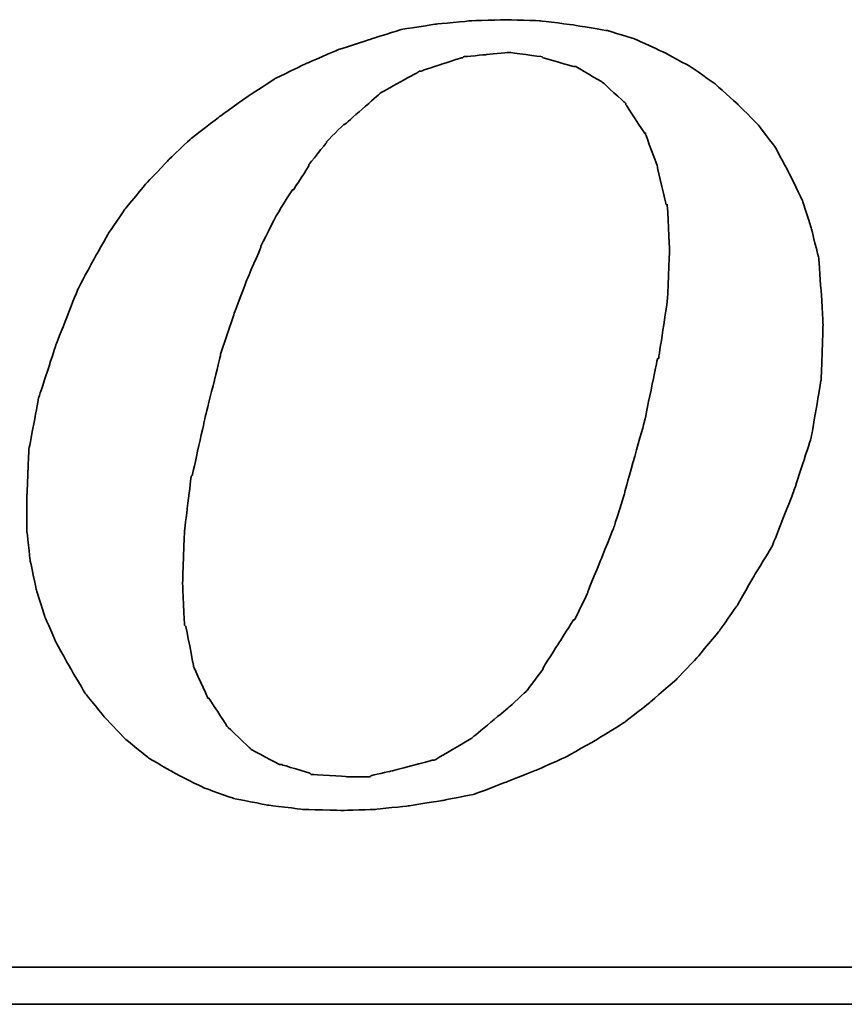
# Model space of a CAD drawing. Header units: millimetres. Extents: x 238 to 550, y 20 to 125.
# Tile 43 of 50: x 465.99 to 468.26, y 55.68 to 58.39. Entities that reach past the tile are written whole.
import ezdxf

# ---------------------------------------------------------------- set-up
doc = ezdxf.new("R2010")
doc.units = ezdxf.units.MM
doc.header["$LTSCALE"] = 0.1
doc.layers.add('DIM', color=4, linetype='CONTINUOUS')
doc.layers.add('layer 1', color=7, linetype='CONTINUOUS')

# ---------------------------------------------------------------- blocks, each defined once
blk = doc.blocks.new('TBI MOTION logo(完整正式版)')
at = {"layer": 'layer 1', "color": 22, "lineweight": 35}
for points, knots in [([(35.79625, -6.98375), (35.79625, -6.98375), (36.23125, -7.43875), (36.23125, -7.43875), (36.23125, -7.43875), (36.23125, -7.43875), (36.75625, -7.87125), (36.75625, -7.87125), (36.75625, -7.87125), (36.75625, -7.87125), (37.33125, -8.20375), (37.33125, -8.20375), (37.33125, -8.20375), (37.33125, -8.20375), (37.95625, -8.51875), (37.95625, -8.51875), (37.95625, -8.51875), (37.95625, -8.51875), (38.62625, -8.75875), (38.62625, -8.75875), (38.62625, -8.75875), (38.62625, -8.75875), (39.37125, -8.90375), (39.37125, -8.90375), (39.37125, -8.90375), (39.37125, -8.90375), (40.14125, -8.99875), (40.14125, -8.99875), (40.14125, -8.99875), (40.14125, -8.99875), (41.02625, -9.02375), (41.02625, -9.02375), (41.02625, -9.02375), (41.02625, -9.02375), (41.74625, -8.99875), (41.74625, -8.99875), (41.74625, -8.99875), (41.74625, -8.99875), (42.46625, -8.92375), (42.46625, -8.92375), (42.46625, -8.92375), (42.46625, -8.92375), (43.21125, -8.80625), (43.21125, -8.80625), (43.21125, -8.80625), (43.21125, -8.80625), (43.93125, -8.66375), (43.93125, -8.66375), (43.93125, -8.66375), (43.93125, -8.66375), (44.62625, -8.39875), (44.62625, -8.39875), (44.62625, -8.39875), (44.62625, -8.39875), (45.29625, -8.13375), (45.29625, -8.13375), (45.29625, -8.13375), (45.29625, -8.13375), (45.94625, -7.84375), (45.94625, -7.84375), (45.94625, -7.84375), (45.94625, -7.84375), (46.61625, -7.46375), (46.61625, -7.46375), (46.61625, -7.46375), (46.61625, -7.46375), (47.24125, -7.07875), (47.24125, -7.07875), (47.24125, -7.07875), (47.24125, -7.07875), (47.81625, -6.62375), (47.81625, -6.62375), (47.81625, -6.62375), (47.81625, -6.62375), (48.36875, -6.14375), (48.36875, -6.14375), (48.36875, -6.14375), (48.36875, -6.14375), (48.84625, -5.64125), (48.84625, -5.64125), (48.84625, -5.64125), (48.84625, -5.64125), (49.32625, -5.06375), (49.32625, -5.06375), (49.32625, -5.06375), (49.32625, -5.06375), (49.71125, -4.51374), (49.71125, -4.51374), (49.71125, -4.51374), (49.71125, -4.51374), (50.09625, -3.83874), (50.09625, -3.83874), (50.09625, -3.83874), (50.09625, -3.83874), (50.48125, -3.21374), (50.48125, -3.21374), (50.48125, -3.21374), (50.48125, -3.21374), (50.96125, -1.99125), (50.96125, -1.99125), (50.96125, -1.99125), (50.96125, -1.99125), (51.34375, -0.81875), (51.34375, -0.81875), (51.34375, -0.81875), (51.34375, -0.81875), (51.56125, 0.45624), (51.56125, 0.45624), (51.56125, 0.45624), (51.56125, 0.45624), (51.60625, 1.67624), (51.60625, 1.67624), (51.60625, 1.67624), (51.60625, 1.67624), (51.56125, 2.44625), (51.56125, 2.44625), (51.56125, 2.44625), (51.56125, 2.44625), (51.51125, 3.14125), (51.51125, 3.14125), (51.51125, 3.14125), (51.51125, 3.14125), (51.34375, 3.81125), (51.34375, 3.81125), (51.34375, 3.81125), (51.34375, 3.81125), (51.15125, 4.41125), (51.15125, 4.41125), (51.15125, 4.41125), (51.15125, 4.41125), (50.86125, 5.01125), (50.86125, 5.01125), (50.86125, 5.01125), (50.86125, 5.01125), (50.55125, 5.58875), (50.55125, 5.58875), (50.55125, 5.58875), (50.55125, 5.58875), (50.16625, 6.09125), (50.16625, 6.09125), (50.16625, 6.09125), (50.16625, 6.09125), (49.71125, 6.54875), (49.71125, 6.54875), (49.71125, 6.54875), (49.71125, 6.54875), (49.23125, 6.98125), (49.23125, 6.98125), (49.23125, 6.98125), (49.23125, 6.98125), (48.67875, 7.36625), (48.67875, 7.36625), (48.67875, 7.36625), (48.67875, 7.36625), (48.10375, 7.67625), (48.10375, 7.67625), (48.10375, 7.67625), (48.10375, 7.67625), (47.48125, 7.96375), (47.48125, 7.96375), (47.48125, 7.96375), (47.48125, 7.96375), (46.85625, 8.15625), (46.85625, 8.15625), (46.85625, 8.15625), (46.85625, 8.15625), (46.13625, 8.27624), (46.13625, 8.27624), (46.13625, 8.27624), (46.13625, 8.27624), (45.39125, 8.37125), (45.39125, 8.37125), (45.39125, 8.37125), (45.39125, 8.37125), (44.62625, 8.39624), (44.62625, 8.39624), (44.62625, 8.39624), (44.62625, 8.39624), (43.83625, 8.37125), (43.83625, 8.37125), (43.83625, 8.37125), (43.83625, 8.37125), (43.09125, 8.30125), (43.09125, 8.30125), (43.09125, 8.30125), (43.09125, 8.30125), (42.32125, 8.18125), (42.32125, 8.18125), (42.32125, 8.18125), (42.32125, 8.18125), (41.62875, 7.96375), (41.62875, 7.96375), (41.62875, 7.96375), (41.62875, 7.96375), (40.90625, 7.72625), (40.90625, 7.72625), (40.90625, 7.72625), (40.90625, 7.72625), (40.23624, 7.43625), (40.23624, 7.43625), (40.23624, 7.43625), (40.23624, 7.43625), (39.54124, 7.10125), (39.54124, 7.10125), (39.54124, 7.10125), (39.54124, 7.10125), (38.91625, 6.69125), (38.91625, 6.69125), (38.91625, 6.69125), (38.91625, 6.69125), (38.31625, 6.26125), (38.31625, 6.26125), (38.31625, 6.26125), (38.31625, 6.26125), (37.69125, 5.78125), (37.69125, 5.78125), (37.69125, 5.78125), (37.69125, 5.78125), (37.18625, 5.30125), (37.18625, 5.30125), (37.18625, 5.30125), (37.18625, 5.30125), (36.70625, 4.79624), (36.70625, 4.79624), (36.70625, 4.79624), (36.70625, 4.79624), (36.23125, 4.22125), (36.23125, 4.22125), (36.23125, 4.22125), (36.23125, 4.22125), (35.87124, 3.69375), (35.87124, 3.69375), (35.87124, 3.69375), (35.87124, 3.69375), (35.53125, 3.09125), (35.53125, 3.09125), (35.53125, 3.09125), (35.53125, 3.09125), (35.19875, 2.47125), (35.19875, 2.47125), (35.19875, 2.47125), (35.19875, 2.47125), (34.71625, 1.24625), (34.71625, 1.24625), (34.71625, 1.24625), (34.71625, 1.24625), (34.33125, 0.06874), (34.33125, 0.06874), (34.33125, 0.06874), (34.33125, 0.06874), (34.11625, -1.07875), (34.11625, -1.07875), (34.11625, -1.07875), (34.11625, -1.07875), (34.07125, -2.15875), (34.07125, -2.15875), (34.07125, -2.15875), (34.07125, -2.15875), (34.07125, -2.85375), (34.07125, -2.85375), (34.07125, -2.85375), (34.07125, -2.85375), (34.14125, -3.50375), (34.14125, -3.50375), (34.14125, -3.50375), (34.14125, -3.50375), (34.28625, -4.17375), (34.28625, -4.17375), (34.28625, -4.17375), (34.28625, -4.17375), (34.47625, -4.77624), (34.47625, -4.77624), (34.47625, -4.77624), (34.47625, -4.77624), (34.71625, -5.32625), (34.71625, -5.32625), (34.71625, -5.32625), (34.71625, -5.32625), (35.05375, -5.92875), (35.05375, -5.92875), (35.05375, -5.92875), (35.05375, -5.92875), (35.36375, -6.45375), (35.36375, -6.45375), (35.36375, -6.45375), (35.36375, -6.45375), (35.79625, -6.98375), (35.79625, -6.98375)], [0, 0, 0, 0, 0.01388889, 0.01388889, 0.01388889, 0.0138889, 0.02777778, 0.02777778, 0.02777778, 0.02777779, 0.04166667, 0.04166667, 0.04166667, 0.04166668, 0.05555556, 0.05555556, 0.05555556, 0.05555557, 0.06944444, 0.06944444, 0.06944444, 0.06944445, 0.08333333, 0.08333333, 0.08333333, 0.08333334, 0.09722222, 0.09722222, 0.09722222, 0.09722223, 0.11111111, 0.11111111, 0.11111111, 0.11111112, 0.125, 0.125, 0.125, 0.12500001, 0.13888889, 0.13888889, 0.13888889, 0.1388889, 0.15277778, 0.15277778, 0.15277778, 0.15277779, 0.16666667, 0.16666667, 0.16666667, 0.16666668, 0.18055556, 0.18055556, 0.18055556, 0.18055557, 0.19444444, 0.19444444, 0.19444444, 0.19444445, 0.20833333, 0.20833333, 0.20833333, 0.20833334, 0.22222222, 0.22222222, 0.22222222, 0.22222223, 0.23611111, 0.23611111, 0.23611111, 0.23611112, 0.25, 0.25, 0.25, 0.25000001, 0.26388889, 0.26388889, 0.26388889, 0.2638889, 0.27777778, 0.27777778, 0.27777778, 0.27777779, 0.29166667, 0.29166667, 0.29166667, 0.29166668, 0.30555556, 0.30555556, 0.30555556, 0.30555557, 0.31944444, 0.31944444, 0.31944444, 0.31944445, 0.33333333, 0.33333333, 0.33333333, 0.33333334, 0.34722222, 0.34722222, 0.34722222, 0.34722223, 0.36111111, 0.36111111, 0.36111111, 0.36111112, 0.375, 0.375, 0.375, 0.37500001, 0.38888889, 0.38888889, 0.38888889, 0.3888889, 0.40277778, 0.40277778, 0.40277778, 0.40277779, 0.41666667, 0.41666667, 0.41666667, 0.41666668, 0.43055556, 0.43055556, 0.43055556, 0.43055557, 0.44444444, 0.44444444, 0.44444444, 0.44444445, 0.45833333, 0.45833333, 0.45833333, 0.45833334, 0.47222222, 0.47222222, 0.47222222, 0.47222223, 0.48611111, 0.48611111, 0.48611111, 0.48611112, 0.5, 0.5, 0.5, 0.50000001, 0.51388889, 0.51388889, 0.51388889, 0.5138889, 0.52777778, 0.52777778, 0.52777778, 0.52777779, 0.54166667, 0.54166667, 0.54166667, 0.54166668, 0.55555556, 0.55555556, 0.55555556, 0.55555557, 0.56944444, 0.56944444, 0.56944444, 0.56944445, 0.58333333, 0.58333333, 0.58333333, 0.58333334, 0.59722222, 0.59722222, 0.59722222, 0.59722223, 0.61111111, 0.61111111, 0.61111111, 0.61111112, 0.625, 0.625, 0.625, 0.62500001, 0.63888889, 0.63888889, 0.63888889, 0.6388889, 0.65277778, 0.65277778, 0.65277778, 0.65277779, 0.66666667, 0.66666667, 0.66666667, 0.66666668, 0.68055556, 0.68055556, 0.68055556, 0.68055557, 0.69444444, 0.69444444, 0.69444444, 0.69444445, 0.70833333, 0.70833333, 0.70833333, 0.70833334, 0.72222222, 0.72222222, 0.72222222, 0.72222223, 0.73611111, 0.73611111, 0.73611111, 0.73611112, 0.75, 0.75, 0.75, 0.75000001, 0.76388889, 0.76388889, 0.76388889, 0.7638889, 0.77777778, 0.77777778, 0.77777778, 0.77777779, 0.79166667, 0.79166667, 0.79166667, 0.79166668, 0.80555556, 0.80555556, 0.80555556, 0.80555557, 0.81944444, 0.81944444, 0.81944444, 0.81944445, 0.83333333, 0.83333333, 0.83333333, 0.83333334, 0.84722222, 0.84722222, 0.84722222, 0.84722223, 0.86111111, 0.86111111, 0.86111111, 0.86111112, 0.875, 0.875, 0.875, 0.87500001, 0.88888889, 0.88888889, 0.88888889, 0.8888889, 0.90277778, 0.90277778, 0.90277778, 0.90277779, 0.91666667, 0.91666667, 0.91666667, 0.91666668, 0.93055556, 0.93055556, 0.93055556, 0.93055557, 0.94444444, 0.94444444, 0.94444444, 0.94444445, 0.95833333, 0.95833333, 0.95833333, 0.95833334, 0.97222222, 0.97222222, 0.97222222, 0.97222223, 0.98611111, 0.98611111, 0.98611111, 0.98611112, 1, 1, 1, 1]), ([(38.33875, 1.03124), (38.33875, 1.03124), (38.62625, 1.89625), (38.62625, 1.89625), (38.62625, 1.89625), (38.62625, 1.89625), (38.91625, 2.66375), (38.91625, 2.66375), (38.91625, 2.66375), (38.91625, 2.66375), (39.22625, 3.38125), (39.22625, 3.38125), (39.22625, 3.38125), (39.22625, 3.38125), (39.22625, 3.40624), (39.22625, 3.40624), (39.22625, 3.40624), (39.22625, 3.40624), (39.56124, 4.07624), (39.56124, 4.07624), (39.56124, 4.07624), (39.56124, 4.07624), (39.92125, 4.65125), (39.92125, 4.65125), (39.92125, 4.65125), (39.92125, 4.65125), (39.94625, 4.65125), (39.94625, 4.65125), (39.94625, 4.65125), (39.94625, 4.65125), (40.28125, 5.17875), (40.28125, 5.17875), (40.28125, 5.17875), (40.28125, 5.17875), (40.28125, 5.20375), (40.28125, 5.20375), (40.28125, 5.20375), (40.28125, 5.20375), (40.66875, 5.68625), (40.66875, 5.68625), (40.66875, 5.68625), (40.66875, 5.68625), (40.66875, 5.70625), (40.66875, 5.70625), (40.66875, 5.70625), (40.66875, 5.70625), (41.05124, 6.09125), (41.05124, 6.09125), (41.05124, 6.09125), (41.05124, 6.09125), (41.07625, 6.09125), (41.07625, 6.09125), (41.07625, 6.09125), (41.07625, 6.09125), (41.84125, 6.76625), (41.84125, 6.76625), (41.84125, 6.76625), (41.84125, 6.76625), (41.86625, 6.78625), (41.86625, 6.78625), (41.86625, 6.78625), (41.86625, 6.78625), (42.73125, 7.26624), (42.73125, 7.26624), (42.73125, 7.26624), (42.73125, 7.26624), (42.75625, 7.26624), (42.75625, 7.26624), (42.75625, 7.26624), (42.75625, 7.26624), (43.18625, 7.41125), (43.18625, 7.41125), (43.18625, 7.41125), (43.18625, 7.41125), (43.64125, 7.55625), (43.64125, 7.55625), (43.64125, 7.55625), (43.64125, 7.55625), (43.66625, 7.55625), (43.66625, 7.55625), (43.66625, 7.55625), (43.66625, 7.55625), (43.69125, 7.58124), (43.69125, 7.58124), (43.69125, 7.58124), (43.69125, 7.58124), (44.19125, 7.62625), (44.19125, 7.62625), (44.19125, 7.62625), (44.19125, 7.62625), (44.67125, 7.67625), (44.67125, 7.67625), (44.67125, 7.67625), (44.67125, 7.67625), (44.69625, 7.67625), (44.69625, 7.67625), (44.69625, 7.67625), (44.69625, 7.67625), (45.41875, 7.58124), (45.41875, 7.58124), (45.41875, 7.58124), (45.41875, 7.58124), (45.44125, 7.55625), (45.44125, 7.55625), (45.44125, 7.55625), (45.44125, 7.55625), (46.11125, 7.36625), (46.11125, 7.36625), (46.11125, 7.36625), (46.11125, 7.36625), (46.13625, 7.36625), (46.13625, 7.36625), (46.13625, 7.36625), (46.13625, 7.36625), (46.15875, 7.36625), (46.15875, 7.36625), (46.15875, 7.36625), (46.15875, 7.36625), (46.73625, 7.02624), (46.73625, 7.02624), (46.73625, 7.02624), (46.73625, 7.02624), (46.76125, 7.00624), (46.76125, 7.00624), (46.76125, 7.00624), (46.76125, 7.00624), (47.24125, 6.57124), (47.24125, 6.57124), (47.24125, 6.57124), (47.24125, 6.57124), (47.26625, 6.54875), (47.26625, 6.54875), (47.26625, 6.54875), (47.26625, 6.54875), (47.26625, 6.52375), (47.26625, 6.52375), (47.26625, 6.52375), (47.26625, 6.52375), (47.67375, 5.89875), (47.67375, 5.89875), (47.67375, 5.89875), (47.67375, 5.89875), (47.69625, 5.89875), (47.69625, 5.89875), (47.69625, 5.89875), (47.69625, 5.89875), (47.69625, 5.87625), (47.69625, 5.87625), (47.69625, 5.87625), (47.69625, 5.87625), (47.96125, 5.15625), (47.96125, 5.15625), (47.96125, 5.15625), (47.96125, 5.15625), (47.96125, 5.13125), (47.96125, 5.13125), (47.96125, 5.13125), (47.96125, 5.13125), (48.15125, 4.31875), (48.15125, 4.31875), (48.15125, 4.31875), (48.15125, 4.31875), (48.17625, 4.31875), (48.17625, 4.31875), (48.17625, 4.31875), (48.17625, 4.31875), (48.17625, 4.29125), (48.17625, 4.29125), (48.17625, 4.29125), (48.17625, 4.29125), (48.22625, 3.33125), (48.22625, 3.33125), (48.22625, 3.33125), (48.22625, 3.33125), (48.22625, 3.30875), (48.22625, 3.30875), (48.22625, 3.30875), (48.22625, 3.30875), (48.17625, 2.20624), (48.17625, 2.20624), (48.17625, 2.20624), (48.17625, 2.20624), (48.17625, 2.18124), (48.17625, 2.18124), (48.17625, 2.18124), (48.17625, 2.18124), (47.98375, 0.93624), (47.98375, 0.93624), (47.98375, 0.93624), (47.98375, 0.93624), (47.96125, 0.93624), (47.96125, 0.93624), (47.96125, 0.93624), (47.96125, 0.93624), (47.67375, -0.45874), (47.67375, -0.45874), (47.67375, -0.45874), (47.67375, -0.45874), (47.24125, -1.99125), (47.24125, -1.99125), (47.24125, -1.99125), (47.24125, -1.99125), (47.24125, -2.01874), (47.24125, -2.01874), (47.24125, -2.01874), (47.24125, -2.01874), (47.00125, -2.78375), (47.00125, -2.78375), (47.00125, -2.78375), (47.00125, -2.78375), (46.71125, -3.50375), (46.71125, -3.50375), (46.71125, -3.50375), (46.71125, -3.50375), (46.42625, -4.19875), (46.42625, -4.19875), (46.42625, -4.19875), (46.42625, -4.19875), (46.42625, -4.22375), (46.42625, -4.22375), (46.42625, -4.22375), (46.42625, -4.22375), (46.13625, -4.82374), (46.13625, -4.82374), (46.13625, -4.82374), (46.13625, -4.82374), (46.11125, -4.82374), (46.11125, -4.82374), (46.11125, -4.82374), (46.11125, -4.82374), (45.77625, -5.35125), (45.77625, -5.35125), (45.77625, -5.35125), (45.77625, -5.35125), (45.44125, -5.87875), (45.44125, -5.87875), (45.44125, -5.87875), (45.44125, -5.87875), (45.44125, -5.90375), (45.44125, -5.90375), (45.44125, -5.90375), (45.44125, -5.90375), (45.10625, -6.35875), (45.10625, -6.35875), (45.10625, -6.35875), (45.10625, -6.35875), (45.08125, -6.38375), (45.08125, -6.38375), (45.08125, -6.38375), (45.08125, -6.38375), (44.69625, -6.74375), (44.69625, -6.74375), (44.69625, -6.74375), (44.69625, -6.74375), (43.88375, -7.41625), (43.88375, -7.41625), (43.88375, -7.41625), (43.88375, -7.41625), (43.85625, -7.43875), (43.85625, -7.43875), (43.85625, -7.43875), (43.85625, -7.43875), (43.04125, -7.91875), (43.04125, -7.91875), (43.04125, -7.91875), (43.04125, -7.91875), (43.01625, -7.91875), (43.01625, -7.91875), (43.01625, -7.91875), (43.01625, -7.91875), (42.99625, -7.91875), (42.99625, -7.91875), (42.99625, -7.91875), (42.99625, -7.91875), (42.08125, -8.15875), (42.08125, -8.15875), (42.08125, -8.15875), (42.08125, -8.15875), (41.65125, -8.25625), (41.65125, -8.25625), (41.65125, -8.25625), (41.65125, -8.25625), (41.62875, -8.27875), (41.62875, -8.27875), (41.62875, -8.27875), (41.62875, -8.27875), (41.60125, -8.27875), (41.60125, -8.27875), (41.60125, -8.27875), (41.60125, -8.27875), (41.12125, -8.27875), (41.12125, -8.27875), (41.12125, -8.27875), (41.12125, -8.27875), (40.35624, -8.23125), (40.35624, -8.23125), (40.35624, -8.23125), (40.35624, -8.23125), (40.33125, -8.23125), (40.33125, -8.23125), (40.33125, -8.23125), (40.33125, -8.23125), (40.30625, -8.20375), (40.30625, -8.20375), (40.30625, -8.20375), (40.30625, -8.20375), (39.68375, -8.01375), (39.68375, -8.01375), (39.68375, -8.01375), (39.68375, -8.01375), (39.66124, -8.01375), (39.66124, -8.01375), (39.66124, -8.01375), (39.66124, -8.01375), (39.63625, -8.01375), (39.63625, -8.01375), (39.63625, -8.01375), (39.63625, -8.01375), (39.01125, -7.67875), (39.01125, -7.67875), (39.01125, -7.67875), (39.01125, -7.67875), (38.98875, -7.65375), (38.98875, -7.65375), (38.98875, -7.65375), (38.98875, -7.65375), (38.48625, -7.17375), (38.48625, -7.17375), (38.48625, -7.17375), (38.48625, -7.17375), (38.45875, -7.14875), (38.45875, -7.14875), (38.45875, -7.14875), (38.45875, -7.14875), (38.45875, -7.12875), (38.45875, -7.12875), (38.45875, -7.12875), (38.45875, -7.12875), (38.07625, -6.54875), (38.07625, -6.54875), (38.07625, -6.54875), (38.07625, -6.54875), (38.05125, -6.54875), (38.05125, -6.54875), (38.05125, -6.54875), (38.05125, -6.54875), (38.05125, -6.52875), (38.05125, -6.52875), (38.05125, -6.52875), (38.05125, -6.52875), (37.74125, -5.85375), (37.74125, -5.85375), (37.74125, -5.85375), (37.74125, -5.85375), (37.74125, -5.82875), (37.74125, -5.82875), (37.74125, -5.82875), (37.74125, -5.82875), (37.57375, -4.96875), (37.57375, -4.96875), (37.57375, -4.96875), (37.57375, -4.96875), (37.54625, -4.94375), (37.54625, -4.94375), (37.54625, -4.94375), (37.54625, -4.94375), (37.50125, -4.03375), (37.50125, -4.03375), (37.50125, -4.03375), (37.50125, -4.03375), (37.50125, -4.00875), (37.50125, -4.00875), (37.50125, -4.00875), (37.50125, -4.00875), (37.54625, -2.85375), (37.54625, -2.85375), (37.54625, -2.85375), (37.54625, -2.85375), (37.69125, -1.65875), (37.69125, -1.65875), (37.69125, -1.65875), (37.69125, -1.65875), (37.71624, -1.63375), (37.71624, -1.63375), (37.71624, -1.63375), (37.71624, -1.63375), (38.00375, -0.33875), (38.00375, -0.33875), (38.00375, -0.33875), (38.00375, -0.33875), (38.33875, 1.00624), (38.33875, 1.00624), (38.33875, 1.00624), (38.33875, 1.00624), (38.33875, 1.03124), (38.33875, 1.03124)], [0, 0, 0, 0, 0.01010101, 0.01010101, 0.01010101, 0.01010102, 0.02020202, 0.02020202, 0.02020202, 0.02020203, 0.03030303, 0.03030303, 0.03030303, 0.03030304, 0.04040404, 0.04040404, 0.04040404, 0.04040405, 0.05050505, 0.05050505, 0.05050505, 0.05050506, 0.06060606, 0.06060606, 0.06060606, 0.06060607, 0.07070707, 0.07070707, 0.07070707, 0.07070708, 0.08080808, 0.08080808, 0.08080808, 0.08080809, 0.09090909, 0.09090909, 0.09090909, 0.0909091, 0.1010101, 0.1010101, 0.1010101, 0.10101011, 0.11111111, 0.11111111, 0.11111111, 0.11111112, 0.12121212, 0.12121212, 0.12121212, 0.12121213, 0.13131313, 0.13131313, 0.13131313, 0.13131314, 0.14141414, 0.14141414, 0.14141414, 0.14141415, 0.15151515, 0.15151515, 0.15151515, 0.15151516, 0.16161616, 0.16161616, 0.16161616, 0.16161617, 0.17171717, 0.17171717, 0.17171717, 0.17171718, 0.18181818, 0.18181818, 0.18181818, 0.18181819, 0.19191919, 0.19191919, 0.19191919, 0.1919192, 0.2020202, 0.2020202, 0.2020202, 0.20202021, 0.21212121, 0.21212121, 0.21212121, 0.21212122, 0.22222222, 0.22222222, 0.22222222, 0.22222223, 0.23232323, 0.23232323, 0.23232323, 0.23232324, 0.24242424, 0.24242424, 0.24242424, 0.24242425, 0.25252525, 0.25252525, 0.25252525, 0.25252526, 0.26262626, 0.26262626, 0.26262626, 0.26262627, 0.27272727, 0.27272727, 0.27272727, 0.27272728, 0.28282828, 0.28282828, 0.28282828, 0.28282829, 0.29292929, 0.29292929, 0.29292929, 0.2929293, 0.3030303, 0.3030303, 0.3030303, 0.30303031, 0.31313131, 0.31313131, 0.31313131, 0.31313132, 0.32323232, 0.32323232, 0.32323232, 0.32323233, 0.33333333, 0.33333333, 0.33333333, 0.33333334, 0.34343434, 0.34343434, 0.34343434, 0.34343435, 0.35353535, 0.35353535, 0.35353535, 0.35353536, 0.36363636, 0.36363636, 0.36363636, 0.36363637, 0.37373737, 0.37373737, 0.37373737, 0.37373738, 0.38383838, 0.38383838, 0.38383838, 0.38383839, 0.39393939, 0.39393939, 0.39393939, 0.3939394, 0.4040404, 0.4040404, 0.4040404, 0.40404041, 0.41414141, 0.41414141, 0.41414141, 0.41414142, 0.42424242, 0.42424242, 0.42424242, 0.42424243, 0.43434343, 0.43434343, 0.43434343, 0.43434344, 0.44444444, 0.44444444, 0.44444444, 0.44444445, 0.45454545, 0.45454545, 0.45454545, 0.45454546, 0.46464646, 0.46464646, 0.46464646, 0.46464647, 0.47474747, 0.47474747, 0.47474747, 0.47474748, 0.48484848, 0.48484848, 0.48484848, 0.48484849, 0.49494949, 0.49494949, 0.49494949, 0.4949495, 0.50505051, 0.50505051, 0.50505051, 0.50505052, 0.51515152, 0.51515152, 0.51515152, 0.51515153, 0.52525253, 0.52525253, 0.52525253, 0.52525254, 0.53535354, 0.53535354, 0.53535354, 0.53535355, 0.54545455, 0.54545455, 0.54545455, 0.54545456, 0.55555556, 0.55555556, 0.55555556, 0.55555557, 0.56565657, 0.56565657, 0.56565657, 0.56565658, 0.57575758, 0.57575758, 0.57575758, 0.57575759, 0.58585859, 0.58585859, 0.58585859, 0.5858586, 0.5959596, 0.5959596, 0.5959596, 0.59595961, 0.60606061, 0.60606061, 0.60606061, 0.60606062, 0.61616162, 0.61616162, 0.61616162, 0.61616163, 0.62626263, 0.62626263, 0.62626263, 0.62626264, 0.63636364, 0.63636364, 0.63636364, 0.63636365, 0.64646465, 0.64646465, 0.64646465, 0.64646466, 0.65656566, 0.65656566, 0.65656566, 0.65656567, 0.66666667, 0.66666667, 0.66666667, 0.66666668, 0.67676768, 0.67676768, 0.67676768, 0.67676769, 0.68686869, 0.68686869, 0.68686869, 0.6868687, 0.6969697, 0.6969697, 0.6969697, 0.69696971, 0.70707071, 0.70707071, 0.70707071, 0.70707072, 0.71717172, 0.71717172, 0.71717172, 0.71717173, 0.72727273, 0.72727273, 0.72727273, 0.72727274, 0.73737374, 0.73737374, 0.73737374, 0.73737375, 0.74747475, 0.74747475, 0.74747475, 0.74747476, 0.75757576, 0.75757576, 0.75757576, 0.75757577, 0.76767677, 0.76767677, 0.76767677, 0.76767678, 0.77777778, 0.77777778, 0.77777778, 0.77777779, 0.78787879, 0.78787879, 0.78787879, 0.7878788, 0.7979798, 0.7979798, 0.7979798, 0.79797981, 0.80808081, 0.80808081, 0.80808081, 0.80808082, 0.81818182, 0.81818182, 0.81818182, 0.81818183, 0.82828283, 0.82828283, 0.82828283, 0.82828284, 0.83838384, 0.83838384, 0.83838384, 0.83838385, 0.84848485, 0.84848485, 0.84848485, 0.84848486, 0.85858586, 0.85858586, 0.85858586, 0.85858587, 0.86868687, 0.86868687, 0.86868687, 0.86868688, 0.87878788, 0.87878788, 0.87878788, 0.87878789, 0.88888889, 0.88888889, 0.88888889, 0.8888889, 0.8989899, 0.8989899, 0.8989899, 0.89898991, 0.90909091, 0.90909091, 0.90909091, 0.90909092, 0.91919192, 0.91919192, 0.91919192, 0.91919193, 0.92929293, 0.92929293, 0.92929293, 0.92929294, 0.93939394, 0.93939394, 0.93939394, 0.93939395, 0.94949495, 0.94949495, 0.94949495, 0.94949496, 0.95959596, 0.95959596, 0.95959596, 0.95959597, 0.96969697, 0.96969697, 0.96969697, 0.96969698, 0.97979798, 0.97979798, 0.97979798, 0.97979799, 0.98989899, 0.98989899, 0.98989899, 0.989899, 1, 1, 1, 1]), ([(75.90875, -9.47875), (75.90875, -9.47875), (75.90875, -12.28625), (75.90875, -12.28625), (75.90875, -12.28625), (75.90875, -12.28625), (75.90875, -12.47875), (75.90875, -12.47875), (75.90875, -12.47875), (75.90875, -12.47875), (75.71625, -12.47875), (75.71625, -12.47875), (75.71625, -12.47875), (75.71625, -12.47875), (-88.32875, -12.47875), (-88.32875, -12.47875), (-88.32875, -12.47875), (-88.32875, -12.47875), (-88.32875, -13.29375), (-88.32875, -13.29375), (-88.32875, -13.29375), (-88.32875, -13.29375), (82.89125, -13.29375), (82.89125, -13.29375), (82.89125, -13.29375), (82.89125, -13.29375), (75.90875, -9.47875), (75.90875, -9.47875)], [0, 0, 0, 0, 0.14285714, 0.14285714, 0.14285714, 0.14285715, 0.28571429, 0.28571429, 0.28571429, 0.2857143, 0.42857143, 0.42857143, 0.42857143, 0.42857144, 0.57142857, 0.57142857, 0.57142857, 0.57142858, 0.71428571, 0.71428571, 0.71428571, 0.71428572, 0.85714286, 0.85714286, 0.85714286, 0.85714287, 1, 1, 1, 1])]:
    blk.add_open_spline(points, degree=3, knots=knots, dxfattribs=at)

msp = doc.modelspace()

# ---------------------------------------------------------------- block references
at = {"layer": 'DIM', "color": 0, "xscale": 0.1250977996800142, "yscale": 0.1250977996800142, "zscale": 0.1250977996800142}
msp.add_blockref('TBI MOTION logo(完整正式版)', (461.7458, 57.3387), dxfattribs=at)

doc.saveas('drawing.dxf')
